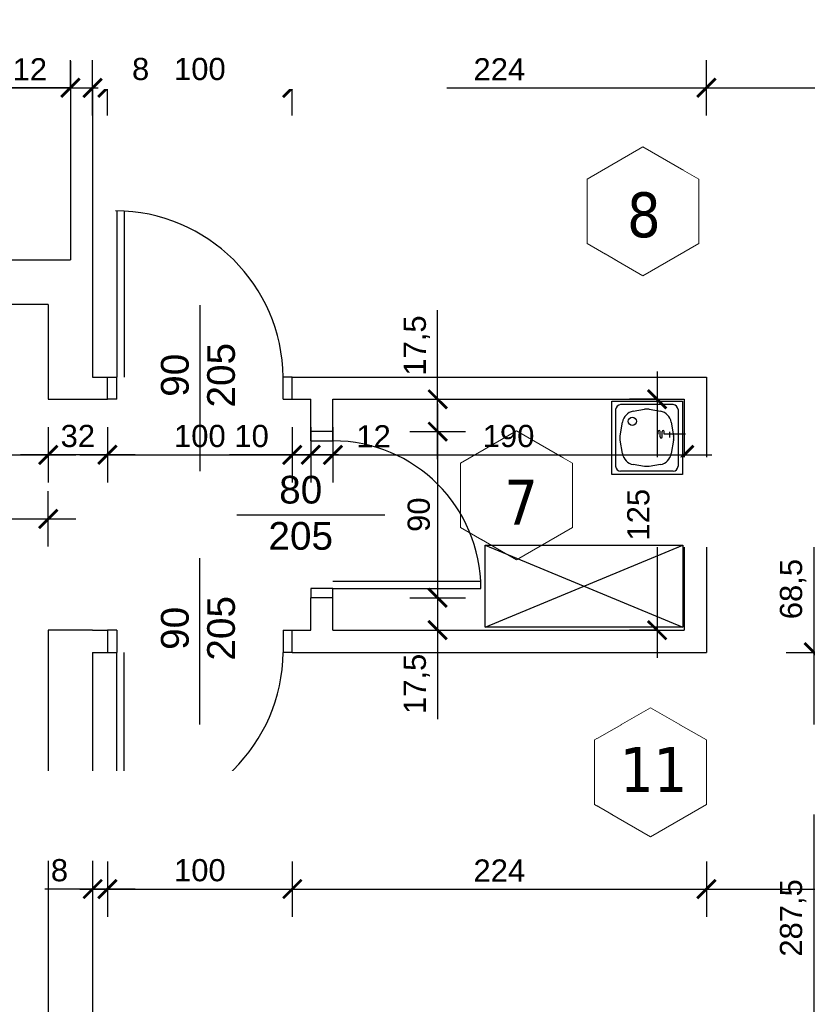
# Model space of a CAD drawing. Header units: millimetres. Extents: x 81517 to 87101, y -14750 to -11780.
# Tile 13 of 20: x 83295 to 83721, y -13255 to -12722. Entities that reach past the tile are written whole.
import ezdxf

# ---------------------------------------------------------------- set-up
doc = ezdxf.new("R2010")
doc.units = ezdxf.units.MM
doc.header["$LTSCALE"] = 100
doc.header["$MEASUREMENT"] = 0
doc.linetypes.add('DASHED', pattern=[0.75, 0.5, -0.25])
for name, color, linetype in [('! wyposażenie', 4, 'Continuous'), ('Okno', 4, 'Continuous'), ('otwór', 1, 'Continuous'), ('STAL', 6, 'Continuous'), ('Warstwa1', 1, 'Continuous'), ('WENTYLACJAPRZER', 1, 'DASHED'), ('WYMIARY', 1, 'Continuous')]:
    doc.layers.add(name, color=color, linetype=linetype)
doc.layers.add('!OPSY', color=142, linetype='Continuous', lineweight=18)
doc.styles.add('styl1', font='ARIAL.TTF', dxfattribs={"height": 12})
doc.styles.add('styl2', font='TIMES.TTF', dxfattribs={"height": 150})
doc.styles.add('styl4', font='TIMES.TTF', dxfattribs={"height": 100})
doc.dimstyles.new('2222', dxfattribs={"dimtxt": 12, "dimasz": 10, "dimexe": 15, "dimexo": 15, "dimgap": 4, "dimtad": 1, "dimtxsty": 'styl1', "dimblk": 'ARCHTICK', "dimcen": 2.5, "dimdle": 15, "dimclrd": 1, "dimclre": 1, "dimclrt": 4, "dimadec": 0, "dimazin": 0, "dimtfac": 1, "dimtmove": 0, "dimatfit": 3, "dimldrblk": 'ARCHTICK', "dimfxl": 15, "dimfxlon": 1, "dimlwd": 25, "dimlwe": 25, "dimarcsym": 0})

# ---------------------------------------------------------------- blocks, each defined once
blk = doc.blocks.new('_ArchTick')
at = {"layer": 'Warstwa1', "color": 0, "const_width": 0.15}
blk.add_lwpolyline([(-0.5, -0.5), (0.5, 0.5)], dxfattribs=at)
blk = doc.blocks.new('*D454')
at = {"layer": 'Defpoints', "color": 0, "linetype": 'ByBlock'}
for p in [(83666.57, -12995.75), (83666.57, -13064.25), (83724.66, -13064.25)]:
    blk.add_point(p, dxfattribs=at)
at = {"layer": 'WYMIARY', "color": 1, "linetype": 'ByBlock', "lineweight": 25}
for p, q in [((83724.66, -12980.75), (83724.66, -13079.25)), ((83709.66, -12995.75), (83739.66, -12995.75)), ((83709.66, -13064.25), (83739.66, -13064.25))]:
    blk.add_line(p, q, dxfattribs=at)
at = {"layer": 'WYMIARY', "color": 1, "linetype": 'ByBlock', "lineweight": 25, "xscale": 10, "yscale": 10, "zscale": 10}
for p, rotation in [((83724.66, -12995.75), 90), ((83724.66, -13064.25), 270)]:
    blk.add_blockref('_ArchTick', p, dxfattribs=dict(at, rotation=rotation))
at = {"layer": 'WYMIARY', "color": 4, "linetype": 'ByBlock', "insert": (83713.44, -13030), "char_height": 12, "attachment_point": 5, "rotation": 90, "style": 'styl1'}
blk.add_mtext('68,5', dxfattribs=at)
blk = doc.blocks.new('*D455')
at = {"layer": 'Defpoints', "color": 0, "linetype": 'ByBlock'}
for p in [(83666.57, -13064.25), (83666.57, -13351.75), (83724.66, -13351.75)]:
    blk.add_point(p, dxfattribs=at)
at = {"layer": 'WYMIARY', "color": 1, "linetype": 'ByBlock', "lineweight": 25}
for p, q in [((83724.66, -13049.25), (83724.66, -13366.75)), ((83709.66, -13064.25), (83739.66, -13064.25)), ((83709.66, -13351.75), (83739.66, -13351.75))]:
    blk.add_line(p, q, dxfattribs=at)
at = {"layer": 'WYMIARY', "color": 1, "linetype": 'ByBlock', "lineweight": 25, "xscale": 10, "yscale": 10, "zscale": 10}
for p, rotation in [((83724.66, -13064.25), 90), ((83724.66, -13351.75), 270)]:
    blk.add_blockref('_ArchTick', p, dxfattribs=dict(at, rotation=rotation))
at = {"layer": 'WYMIARY', "color": 4, "linetype": 'ByBlock', "insert": (83713.44, -13208), "char_height": 12, "attachment_point": 5, "rotation": 90, "style": 'styl1'}
blk.add_mtext('287,5', dxfattribs=at)
blk = doc.blocks.new('*D456')
at = {"layer": 'Defpoints', "color": 0, "linetype": 'ByBlock'}
for p in [(83334.57, -13064.25), (83342.57, -13064.25), (83334.57, -13192.37)]:
    blk.add_point(p, dxfattribs=at)
at = {"layer": 'WYMIARY', "color": 1, "linetype": 'ByBlock', "lineweight": 25}
for p, q in [((83334.57, -13177.37), (83334.57, -13207.37)), ((83342.57, -13177.37), (83342.57, -13207.37)), ((83334.57, -13192.37), (83308.67, -13192.37)), ((83357.57, -13192.37), (83334.57, -13192.37))]:
    blk.add_line(p, q, dxfattribs=at)
at = {"layer": 'WYMIARY', "color": 1, "linetype": 'ByBlock', "lineweight": 25, "xscale": 10, "yscale": 10, "zscale": 10, "rotation": 180}
blk.add_blockref('_ArchTick', (83334.57, -13192.37), dxfattribs=at)
at = {"layer": 'WYMIARY', "color": 1, "linetype": 'ByBlock', "lineweight": 25, "xscale": 10, "yscale": 10, "zscale": 10}
blk.add_blockref('_ArchTick', (83342.57, -13192.37), dxfattribs=at)
at = {"layer": 'WYMIARY', "color": 4, "linetype": 'ByBlock', "insert": (83316.62, -13182.24), "char_height": 12, "attachment_point": 5, "style": 'styl1'}
blk.add_mtext('8', dxfattribs=at)
blk = doc.blocks.new('*D457')
at = {"layer": 'Defpoints', "color": 0, "linetype": 'ByBlock'}
for p in [(83342.57, -13064.25), (83442.57, -13064.25), (83442.57, -13192.37)]:
    blk.add_point(p, dxfattribs=at)
at = {"layer": 'WYMIARY', "color": 1, "linetype": 'ByBlock', "lineweight": 25}
for p, q in [((83342.57, -13177.37), (83342.57, -13207.37)), ((83442.57, -13177.37), (83442.57, -13207.37)), ((83327.57, -13192.37), (83457.57, -13192.37))]:
    blk.add_line(p, q, dxfattribs=at)
at = {"layer": 'WYMIARY', "color": 1, "linetype": 'ByBlock', "lineweight": 25, "xscale": 10, "yscale": 10, "zscale": 10, "rotation": 180}
blk.add_blockref('_ArchTick', (83342.57, -13192.37), dxfattribs=at)
at = {"layer": 'WYMIARY', "color": 1, "linetype": 'ByBlock', "lineweight": 25, "xscale": 10, "yscale": 10, "zscale": 10}
blk.add_blockref('_ArchTick', (83442.57, -13192.37), dxfattribs=at)
at = {"layer": 'WYMIARY', "color": 4, "linetype": 'ByBlock', "insert": (83392.57, -13182.24), "char_height": 12, "attachment_point": 5, "style": 'styl1'}
blk.add_mtext('100', dxfattribs=at)
blk = doc.blocks.new('*D458')
at = {"layer": 'Defpoints', "color": 0, "linetype": 'ByBlock'}
for p in [(83442.57, -13064.25), (83666.57, -13064.25), (83666.57, -13192.37)]:
    blk.add_point(p, dxfattribs=at)
at = {"layer": 'WYMIARY', "color": 1, "linetype": 'ByBlock', "lineweight": 25}
for p, q in [((83442.57, -13177.37), (83442.57, -13207.37)), ((83666.57, -13177.37), (83666.57, -13207.37)), ((83427.57, -13192.37), (83681.57, -13192.37))]:
    blk.add_line(p, q, dxfattribs=at)
at = {"layer": 'WYMIARY', "color": 1, "linetype": 'ByBlock', "lineweight": 25, "xscale": 10, "yscale": 10, "zscale": 10, "rotation": 180}
blk.add_blockref('_ArchTick', (83442.57, -13192.37), dxfattribs=at)
at = {"layer": 'WYMIARY', "color": 1, "linetype": 'ByBlock', "lineweight": 25, "xscale": 10, "yscale": 10, "zscale": 10}
blk.add_blockref('_ArchTick', (83666.57, -13192.37), dxfattribs=at)
at = {"layer": 'WYMIARY', "color": 4, "linetype": 'ByBlock', "insert": (83554.57, -13182.34), "char_height": 12, "attachment_point": 5, "style": 'styl1'}
blk.add_mtext('224', dxfattribs=at)
blk = doc.blocks.new('*D459')
at = {"layer": 'Defpoints', "color": 0, "linetype": 'ByBlock'}
for p in [(83666.57, -12995.75), (83906.57, -12995.75), (83906.57, -13192.37)]:
    blk.add_point(p, dxfattribs=at)
at = {"layer": 'WYMIARY', "color": 1, "linetype": 'ByBlock', "lineweight": 25}
for p, q in [((83666.57, -13177.37), (83666.57, -13207.37)), ((83906.57, -13177.37), (83906.57, -13207.37)), ((83651.57, -13192.37), (83921.57, -13192.37))]:
    blk.add_line(p, q, dxfattribs=at)
at = {"layer": 'WYMIARY', "color": 1, "linetype": 'ByBlock', "lineweight": 25, "xscale": 10, "yscale": 10, "zscale": 10, "rotation": 180}
blk.add_blockref('_ArchTick', (83666.57, -13192.37), dxfattribs=at)
at = {"layer": 'WYMIARY', "color": 1, "linetype": 'ByBlock', "lineweight": 25, "xscale": 10, "yscale": 10, "zscale": 10}
blk.add_blockref('_ArchTick', (83906.57, -13192.37), dxfattribs=at)
at = {"layer": 'WYMIARY', "color": 4, "linetype": 'ByBlock', "insert": (83786.57, -13182.24), "char_height": 12, "attachment_point": 5, "style": 'styl1'}
blk.add_mtext('240', dxfattribs=at)
blk = doc.blocks.new('*D470')
at = {"layer": 'Defpoints', "color": 0, "linetype": 'ByBlock'}
for p in [(83275.34, -13052.25), (83310.57, -13052.25), (83310.57, -13363.75)]:
    blk.add_point(p, dxfattribs=at)
at = {"layer": 'WYMIARY', "color": 1, "linetype": 'ByBlock', "lineweight": 25}
for p, q in [((83275.34, -13378.75), (83275.34, -13037.25)), ((83290.34, -13052.25), (83260.34, -13052.25)), ((83290.34, -13363.75), (83260.34, -13363.75))]:
    blk.add_line(p, q, dxfattribs=at)
at = {"layer": 'WYMIARY', "color": 1, "linetype": 'ByBlock', "lineweight": 25, "xscale": 10, "yscale": 10, "zscale": 10}
for p, rotation in [((83275.34, -13052.25), 90), ((83275.34, -13363.75), 270)]:
    blk.add_blockref('_ArchTick', p, dxfattribs=dict(at, rotation=rotation))
at = {"layer": 'WYMIARY', "color": 4, "linetype": 'ByBlock', "insert": (83264.13, -13208), "char_height": 12, "attachment_point": 5, "rotation": 90, "style": 'styl1'}
blk.add_mtext('311,5', dxfattribs=at)
blk = doc.blocks.new('*D472')
at = {"layer": 'Defpoints', "color": 0, "linetype": 'ByBlock'}
for p in [(83275.34, -12927.25), (83310.57, -12927.25), (83310.57, -13052.25)]:
    blk.add_point(p, dxfattribs=at)
at = {"layer": 'WYMIARY', "color": 1, "linetype": 'ByBlock', "lineweight": 25}
for p, q in [((83275.34, -13067.25), (83275.34, -12912.25)), ((83290.34, -12927.25), (83260.34, -12927.25)), ((83290.34, -13052.25), (83260.34, -13052.25))]:
    blk.add_line(p, q, dxfattribs=at)
at = {"layer": 'WYMIARY', "color": 1, "linetype": 'ByBlock', "lineweight": 25, "xscale": 10, "yscale": 10, "zscale": 10}
for p, rotation in [((83275.34, -12927.25), 90), ((83275.34, -13052.25), 270)]:
    blk.add_blockref('_ArchTick', p, dxfattribs=dict(at, rotation=rotation))
at = {"layer": 'WYMIARY', "color": 4, "linetype": 'ByBlock', "insert": (83265.21, -12989.75), "char_height": 12, "attachment_point": 5, "rotation": 90, "style": 'styl1'}
blk.add_mtext('125', dxfattribs=at)
blk = doc.blocks.new('*D473')
at = {"layer": 'Defpoints', "color": 0, "linetype": 'ByBlock'}
for p in [(83275.34, -12875.9), (83310.57, -12875.9), (83310.57, -12927.25)]:
    blk.add_point(p, dxfattribs=at)
at = {"layer": 'WYMIARY', "color": 1, "linetype": 'ByBlock', "lineweight": 25}
for p, q in [((83275.34, -12942.25), (83275.34, -12860.9)), ((83290.34, -12875.9), (83260.34, -12875.9)), ((83290.34, -12927.25), (83260.34, -12927.25))]:
    blk.add_line(p, q, dxfattribs=at)
at = {"layer": 'WYMIARY', "color": 1, "linetype": 'ByBlock', "lineweight": 25, "xscale": 10, "yscale": 10, "zscale": 10}
for p, rotation in [((83275.34, -12875.9), 90), ((83275.34, -12927.25), 270)]:
    blk.add_blockref('_ArchTick', p, dxfattribs=dict(at, rotation=rotation))
at = {"layer": 'WYMIARY', "color": 4, "linetype": 'ByBlock', "insert": (83264.13, -12901.58), "char_height": 12, "attachment_point": 5, "rotation": 90, "style": 'styl1'}
blk.add_mtext('51,35', dxfattribs=at)
blk = doc.blocks.new('*D476')
at = {"layer": 'Defpoints', "color": 0, "linetype": 'ByBlock'}
for p in [(83239.57, -12926.22), (83310.57, -12926.22), (83310.57, -12957.34)]:
    blk.add_point(p, dxfattribs=at)
at = {"layer": 'WYMIARY', "color": 1, "linetype": 'ByBlock', "lineweight": 25}
for p, q in [((83239.57, -12942.34), (83239.57, -12972.34)), ((83310.57, -12942.34), (83310.57, -12972.34)), ((83224.57, -12957.34), (83325.57, -12957.34))]:
    blk.add_line(p, q, dxfattribs=at)
at = {"layer": 'WYMIARY', "color": 1, "linetype": 'ByBlock', "lineweight": 25, "xscale": 10, "yscale": 10, "zscale": 10, "rotation": 180}
blk.add_blockref('_ArchTick', (83239.57, -12957.34), dxfattribs=at)
at = {"layer": 'WYMIARY', "color": 1, "linetype": 'ByBlock', "lineweight": 25, "xscale": 10, "yscale": 10, "zscale": 10}
blk.add_blockref('_ArchTick', (83310.57, -12957.34), dxfattribs=at)
at = {"layer": 'WYMIARY', "color": 4, "linetype": 'ByBlock', "insert": (83275.07, -12947.31), "char_height": 12, "attachment_point": 5, "style": 'styl1'}
blk.add_mtext('71', dxfattribs=at)
blk = doc.blocks.new('*D477')
at = {"layer": 'Defpoints', "color": 0, "linetype": 'ByBlock'}
for p in [(83310.57, -12927.25), (83342.57, -12927.25), (83310.57, -12957.34)]:
    blk.add_point(p, dxfattribs=at)
at = {"layer": 'WYMIARY', "color": 1, "linetype": 'ByBlock', "lineweight": 25}
for p, q in [((83310.57, -12942.34), (83310.57, -12972.34)), ((83342.57, -12942.34), (83342.57, -12972.34)), ((83357.57, -12957.34), (83295.57, -12957.34))]:
    blk.add_line(p, q, dxfattribs=at)
at = {"layer": 'WYMIARY', "color": 1, "linetype": 'ByBlock', "lineweight": 25, "xscale": 10, "yscale": 10, "zscale": 10, "rotation": 180}
blk.add_blockref('_ArchTick', (83310.57, -12957.34), dxfattribs=at)
at = {"layer": 'WYMIARY', "color": 1, "linetype": 'ByBlock', "lineweight": 25, "xscale": 10, "yscale": 10, "zscale": 10}
blk.add_blockref('_ArchTick', (83342.57, -12957.34), dxfattribs=at)
at = {"layer": 'WYMIARY', "color": 4, "linetype": 'ByBlock', "insert": (83326.57, -12947.21), "char_height": 12, "attachment_point": 5, "style": 'styl1'}
blk.add_mtext('32', dxfattribs=at)
blk = doc.blocks.new('*D478')
at = {"layer": 'Defpoints', "color": 0, "linetype": 'ByBlock'}
for p in [(83342.57, -12927.25), (83442.57, -12927.25), (83442.57, -12957.34)]:
    blk.add_point(p, dxfattribs=at)
at = {"layer": 'WYMIARY', "color": 1, "linetype": 'ByBlock', "lineweight": 25}
for p, q in [((83342.57, -12942.34), (83342.57, -12972.34)), ((83442.57, -12942.34), (83442.57, -12972.34)), ((83327.57, -12957.34), (83457.57, -12957.34))]:
    blk.add_line(p, q, dxfattribs=at)
at = {"layer": 'WYMIARY', "color": 1, "linetype": 'ByBlock', "lineweight": 25, "xscale": 10, "yscale": 10, "zscale": 10, "rotation": 180}
blk.add_blockref('_ArchTick', (83342.57, -12957.34), dxfattribs=at)
at = {"layer": 'WYMIARY', "color": 1, "linetype": 'ByBlock', "lineweight": 25, "xscale": 10, "yscale": 10, "zscale": 10}
blk.add_blockref('_ArchTick', (83442.57, -12957.34), dxfattribs=at)
at = {"layer": 'WYMIARY', "color": 4, "linetype": 'ByBlock', "insert": (83392.57, -12947.21), "char_height": 12, "attachment_point": 5, "style": 'styl1'}
blk.add_mtext('100', dxfattribs=at)
blk = doc.blocks.new('*D479')
at = {"layer": 'Defpoints', "color": 0, "linetype": 'ByBlock'}
for p in [(83442.57, -12927.25), (83452.57, -12927.25), (83442.57, -12957.34)]:
    blk.add_point(p, dxfattribs=at)
at = {"layer": 'WYMIARY', "color": 1, "linetype": 'ByBlock', "lineweight": 25}
for p, q in [((83442.57, -12942.34), (83442.57, -12972.34)), ((83452.57, -12942.34), (83452.57, -12972.34)), ((83442.57, -12957.34), (83408.55, -12957.34)), ((83467.57, -12957.34), (83442.57, -12957.34))]:
    blk.add_line(p, q, dxfattribs=at)
at = {"layer": 'WYMIARY', "color": 1, "linetype": 'ByBlock', "lineweight": 25, "xscale": 10, "yscale": 10, "zscale": 10, "rotation": 180}
blk.add_blockref('_ArchTick', (83442.57, -12957.34), dxfattribs=at)
at = {"layer": 'WYMIARY', "color": 1, "linetype": 'ByBlock', "lineweight": 25, "xscale": 10, "yscale": 10, "zscale": 10}
blk.add_blockref('_ArchTick', (83452.57, -12957.34), dxfattribs=at)
at = {"layer": 'WYMIARY', "color": 4, "linetype": 'ByBlock', "insert": (83420.56, -12947.21), "char_height": 12, "attachment_point": 5, "style": 'styl1'}
blk.add_mtext('10', dxfattribs=at)
blk = doc.blocks.new('*D480')
at = {"layer": 'Defpoints', "color": 0, "linetype": 'ByBlock'}
for p in [(83452.57, -12944.75), (83464.57, -12944.75), (83464.57, -12957.34)]:
    blk.add_point(p, dxfattribs=at)
at = {"layer": 'WYMIARY', "color": 1, "linetype": 'ByBlock', "lineweight": 25}
for p, q in [((83437.57, -12957.34), (83464.57, -12957.34)), ((83452.57, -12957.34), (83452.57, -12972.34)), ((83464.57, -12957.34), (83464.57, -12972.34)), ((83464.57, -12957.34), (83498.51, -12957.34))]:
    blk.add_line(p, q, dxfattribs=at)
at = {"layer": 'WYMIARY', "color": 1, "linetype": 'ByBlock', "lineweight": 25, "xscale": 10, "yscale": 10, "zscale": 10, "rotation": 180}
blk.add_blockref('_ArchTick', (83452.57, -12957.34), dxfattribs=at)
at = {"layer": 'WYMIARY', "color": 1, "linetype": 'ByBlock', "lineweight": 25, "xscale": 10, "yscale": 10, "zscale": 10}
blk.add_blockref('_ArchTick', (83464.57, -12957.34), dxfattribs=at)
at = {"layer": 'WYMIARY', "color": 4, "linetype": 'ByBlock', "insert": (83486.54, -12947.31), "char_height": 12, "attachment_point": 5, "style": 'styl1'}
blk.add_mtext('12', dxfattribs=at)
blk = doc.blocks.new('*D481')
at = {"layer": 'Defpoints', "color": 0, "linetype": 'ByBlock'}
for p in [(83464.57, -12927.25), (83654.57, -12927.25), (83654.57, -12957.34)]:
    blk.add_point(p, dxfattribs=at)
at = {"layer": 'WYMIARY', "color": 1, "linetype": 'ByBlock', "lineweight": 25}
for p, q in [((83464.57, -12942.34), (83464.57, -12972.34)), ((83654.57, -12942.34), (83654.57, -12972.34)), ((83449.57, -12957.34), (83669.57, -12957.34))]:
    blk.add_line(p, q, dxfattribs=at)
at = {"layer": 'WYMIARY', "color": 1, "linetype": 'ByBlock', "lineweight": 25, "xscale": 10, "yscale": 10, "zscale": 10, "rotation": 180}
blk.add_blockref('_ArchTick', (83464.57, -12957.34), dxfattribs=at)
at = {"layer": 'WYMIARY', "color": 1, "linetype": 'ByBlock', "lineweight": 25, "xscale": 10, "yscale": 10, "zscale": 10}
blk.add_blockref('_ArchTick', (83654.57, -12957.34), dxfattribs=at)
at = {"layer": 'WYMIARY', "color": 4, "linetype": 'ByBlock', "insert": (83559.57, -12947.21), "char_height": 12, "attachment_point": 5, "style": 'styl1'}
blk.add_mtext('190', dxfattribs=at)
blk = doc.blocks.new('*D482')
at = {"layer": 'Defpoints', "color": 0, "linetype": 'ByBlock'}
for p in [(83654.57, -12927.25), (83639.93, -13052.25), (83654.57, -13052.25)]:
    blk.add_point(p, dxfattribs=at)
at = {"layer": 'WYMIARY', "color": 1, "linetype": 'ByBlock', "lineweight": 25}
for p, q in [((83639.93, -12912.25), (83639.93, -13067.25)), ((83639.93, -12927.25), (83624.93, -12927.25)), ((83639.93, -13052.25), (83624.93, -13052.25))]:
    blk.add_line(p, q, dxfattribs=at)
at = {"layer": 'WYMIARY', "color": 1, "linetype": 'ByBlock', "lineweight": 25, "xscale": 10, "yscale": 10, "zscale": 10}
for p, rotation in [((83639.93, -12927.25), 90), ((83639.93, -13052.25), 270)]:
    blk.add_blockref('_ArchTick', p, dxfattribs=dict(at, rotation=rotation))
at = {"layer": 'WYMIARY', "color": 4, "linetype": 'ByBlock', "insert": (83629.8, -12989.75), "char_height": 12, "attachment_point": 5, "rotation": 90, "style": 'styl1'}
blk.add_mtext('125', dxfattribs=at)
blk = doc.blocks.new('*D483')
at = {"layer": 'Defpoints', "color": 0, "linetype": 'ByBlock'}
for p in [(83464.57, -12927.25), (83521.18, -12927.25), (83464.57, -12944.75)]:
    blk.add_point(p, dxfattribs=at)
at = {"layer": 'WYMIARY', "color": 1, "linetype": 'ByBlock', "lineweight": 25}
for p, q in [((83521.18, -12927.25), (83521.18, -12879.12)), ((83506.18, -12927.25), (83536.18, -12927.25)), ((83521.18, -12959.75), (83521.18, -12927.25)), ((83506.18, -12944.75), (83536.18, -12944.75))]:
    blk.add_line(p, q, dxfattribs=at)
at = {"layer": 'WYMIARY', "color": 1, "linetype": 'ByBlock', "lineweight": 25, "xscale": 10, "yscale": 10, "zscale": 10}
for p, rotation in [((83521.18, -12927.25), 90), ((83521.18, -12944.75), 270)]:
    blk.add_blockref('_ArchTick', p, dxfattribs=dict(at, rotation=rotation))
at = {"layer": 'WYMIARY', "color": 4, "linetype": 'ByBlock', "insert": (83509.96, -12898.18), "char_height": 12, "attachment_point": 5, "rotation": 90, "style": 'styl1'}
blk.add_mtext('17,5', dxfattribs=at)
blk = doc.blocks.new('*D484')
at = {"layer": 'Defpoints', "color": 0, "linetype": 'ByBlock'}
for p in [(83464.57, -12944.75), (83464.57, -13034.75), (83521.18, -13034.75)]:
    blk.add_point(p, dxfattribs=at)
at = {"layer": 'WYMIARY', "color": 1, "linetype": 'ByBlock', "lineweight": 25}
for p, q in [((83521.18, -12929.75), (83521.18, -13049.75)), ((83506.18, -12944.75), (83536.18, -12944.75)), ((83506.18, -13034.75), (83536.18, -13034.75))]:
    blk.add_line(p, q, dxfattribs=at)
at = {"layer": 'WYMIARY', "color": 1, "linetype": 'ByBlock', "lineweight": 25, "xscale": 10, "yscale": 10, "zscale": 10}
for p, rotation in [((83521.18, -12944.75), 90), ((83521.18, -13034.75), 270)]:
    blk.add_blockref('_ArchTick', p, dxfattribs=dict(at, rotation=rotation))
at = {"layer": 'WYMIARY', "color": 4, "linetype": 'ByBlock', "insert": (83511.05, -12989.75), "char_height": 12, "attachment_point": 5, "rotation": 90, "style": 'styl1'}
blk.add_mtext('90', dxfattribs=at)
blk = doc.blocks.new('*D485')
at = {"layer": 'Defpoints', "color": 0, "linetype": 'ByBlock'}
for p in [(83464.57, -13034.75), (83464.57, -13052.25), (83521.18, -13052.25)]:
    blk.add_point(p, dxfattribs=at)
at = {"layer": 'WYMIARY', "color": 1, "linetype": 'ByBlock', "lineweight": 25}
for p, q in [((83521.18, -13019.75), (83521.18, -13052.25)), ((83506.18, -13034.75), (83536.18, -13034.75)), ((83506.18, -13052.25), (83536.18, -13052.25)), ((83521.18, -13052.25), (83521.18, -13100.38))]:
    blk.add_line(p, q, dxfattribs=at)
at = {"layer": 'WYMIARY', "color": 1, "linetype": 'ByBlock', "lineweight": 25, "xscale": 10, "yscale": 10, "zscale": 10}
for p, rotation in [((83521.18, -13034.75), 90), ((83521.18, -13052.25), 270)]:
    blk.add_blockref('_ArchTick', p, dxfattribs=dict(at, rotation=rotation))
at = {"layer": 'WYMIARY', "color": 4, "linetype": 'ByBlock', "insert": (83509.96, -13081.32), "char_height": 12, "attachment_point": 5, "rotation": 90, "style": 'styl1'}
blk.add_mtext('17,5', dxfattribs=at)
blk = doc.blocks.new('*D508')
at = {"layer": 'Defpoints', "color": 0, "linetype": 'ByBlock'}
for p in [(83334.57, -12758.69), (83334.57, -12886.8), (83342.57, -12886.8)]:
    blk.add_point(p, dxfattribs=at)
at = {"layer": 'WYMIARY', "color": 1, "linetype": 'ByBlock', "lineweight": 25}
for p, q in [((83334.57, -12773.69), (83334.57, -12743.69)), ((83342.57, -12773.69), (83342.57, -12743.69)), ((83357.57, -12758.69), (83334.57, -12758.69)), ((83342.57, -12758.69), (83368.48, -12758.69))]:
    blk.add_line(p, q, dxfattribs=at)
at = {"layer": 'WYMIARY', "color": 1, "linetype": 'ByBlock', "lineweight": 25, "xscale": 10, "yscale": 10, "zscale": 10, "rotation": 180}
blk.add_blockref('_ArchTick', (83334.57, -12758.69), dxfattribs=at)
at = {"layer": 'WYMIARY', "color": 1, "linetype": 'ByBlock', "lineweight": 25, "xscale": 10, "yscale": 10, "zscale": 10}
blk.add_blockref('_ArchTick', (83342.57, -12758.69), dxfattribs=at)
at = {"layer": 'WYMIARY', "color": 4, "linetype": 'ByBlock', "insert": (83360.53, -12748.56), "char_height": 12, "attachment_point": 5, "style": 'styl1'}
blk.add_mtext('8', dxfattribs=at)
blk = doc.blocks.new('*D509')
at = {"layer": 'Defpoints', "color": 0, "linetype": 'ByBlock'}
for p in [(83442.57, -12758.69), (83342.57, -12886.8), (83442.57, -12886.8)]:
    blk.add_point(p, dxfattribs=at)
at = {"layer": 'WYMIARY', "color": 1, "linetype": 'ByBlock', "lineweight": 25}
for p, q in [((83342.57, -12773.69), (83342.57, -12743.69)), ((83442.57, -12773.69), (83442.57, -12743.69)), ((83327.57, -12758.69), (83457.57, -12758.69))]:
    blk.add_line(p, q, dxfattribs=at)
at = {"layer": 'WYMIARY', "color": 1, "linetype": 'ByBlock', "lineweight": 25, "xscale": 10, "yscale": 10, "zscale": 10, "rotation": 180}
blk.add_blockref('_ArchTick', (83342.57, -12758.69), dxfattribs=at)
at = {"layer": 'WYMIARY', "color": 1, "linetype": 'ByBlock', "lineweight": 25, "xscale": 10, "yscale": 10, "zscale": 10}
blk.add_blockref('_ArchTick', (83442.57, -12758.69), dxfattribs=at)
at = {"layer": 'WYMIARY', "color": 4, "linetype": 'ByBlock', "insert": (83392.57, -12748.56), "char_height": 12, "attachment_point": 5, "style": 'styl1'}
blk.add_mtext('100', dxfattribs=at)
blk = doc.blocks.new('*D510')
at = {"layer": 'Defpoints', "color": 0, "linetype": 'ByBlock'}
for p in [(83666.57, -12758.69), (83442.57, -12886.8), (83666.57, -12886.8)]:
    blk.add_point(p, dxfattribs=at)
at = {"layer": 'WYMIARY', "color": 1, "linetype": 'ByBlock', "lineweight": 25}
for p, q in [((83442.57, -12773.69), (83442.57, -12743.69)), ((83666.57, -12773.69), (83666.57, -12743.69)), ((83427.57, -12758.69), (83681.57, -12758.69))]:
    blk.add_line(p, q, dxfattribs=at)
at = {"layer": 'WYMIARY', "color": 1, "linetype": 'ByBlock', "lineweight": 25, "xscale": 10, "yscale": 10, "zscale": 10, "rotation": 180}
blk.add_blockref('_ArchTick', (83442.57, -12758.69), dxfattribs=at)
at = {"layer": 'WYMIARY', "color": 1, "linetype": 'ByBlock', "lineweight": 25, "xscale": 10, "yscale": 10, "zscale": 10}
blk.add_blockref('_ArchTick', (83666.57, -12758.69), dxfattribs=at)
at = {"layer": 'WYMIARY', "color": 4, "linetype": 'ByBlock', "insert": (83554.57, -12748.66), "char_height": 12, "attachment_point": 5, "style": 'styl1'}
blk.add_mtext('224', dxfattribs=at)
blk = doc.blocks.new('*D511')
at = {"layer": 'Defpoints', "color": 0, "linetype": 'ByBlock'}
for p in [(83906.57, -12758.69), (83666.57, -12955.3), (83906.57, -12955.3)]:
    blk.add_point(p, dxfattribs=at)
at = {"layer": 'WYMIARY', "color": 1, "linetype": 'ByBlock', "lineweight": 25}
for p, q in [((83666.57, -12773.69), (83666.57, -12743.69)), ((83906.57, -12773.69), (83906.57, -12743.69)), ((83651.57, -12758.69), (83921.57, -12758.69))]:
    blk.add_line(p, q, dxfattribs=at)
at = {"layer": 'WYMIARY', "color": 1, "linetype": 'ByBlock', "lineweight": 25, "xscale": 10, "yscale": 10, "zscale": 10, "rotation": 180}
blk.add_blockref('_ArchTick', (83666.57, -12758.69), dxfattribs=at)
at = {"layer": 'WYMIARY', "color": 1, "linetype": 'ByBlock', "lineweight": 25, "xscale": 10, "yscale": 10, "zscale": 10}
blk.add_blockref('_ArchTick', (83906.57, -12758.69), dxfattribs=at)
at = {"layer": 'WYMIARY', "color": 4, "linetype": 'ByBlock', "insert": (83786.57, -12748.56), "char_height": 12, "attachment_point": 5, "style": 'styl1'}
blk.add_mtext('240', dxfattribs=at)
blk = doc.blocks.new('*D526')
at = {"layer": 'Defpoints', "color": 0, "linetype": 'ByBlock'}
for p in [(83310.57, -12875.9), (83247.77, -13363.75), (83310.57, -13363.75)]:
    blk.add_point(p, dxfattribs=at)
at = {"layer": 'WYMIARY', "color": 1, "linetype": 'ByBlock', "lineweight": 25}
for p, q in [((83247.77, -12860.9), (83247.77, -13378.75)), ((83262.77, -12875.9), (83232.77, -12875.9)), ((83262.77, -13363.75), (83232.77, -13363.75))]:
    blk.add_line(p, q, dxfattribs=at)
at = {"layer": 'WYMIARY', "color": 1, "linetype": 'ByBlock', "lineweight": 25, "xscale": 10, "yscale": 10, "zscale": 10}
for p, rotation in [((83247.77, -12875.9), 90), ((83247.77, -13363.75), 270)]:
    blk.add_blockref('_ArchTick', p, dxfattribs=dict(at, rotation=rotation))
at = {"layer": 'WYMIARY', "color": 4, "linetype": 'ByBlock', "insert": (83236.56, -13119.83), "char_height": 12, "attachment_point": 5, "rotation": 90, "style": 'styl1'}
blk.add_mtext('487,85', dxfattribs=at)
blk = doc.blocks.new('*D527')
at = {"layer": 'Defpoints', "color": 0, "linetype": 'ByBlock'}
for p in [(83310.57, -12991.99), (83124.57, -13177.5), (83310.57, -13177.5)]:
    blk.add_point(p, dxfattribs=at)
at = {"layer": 'WYMIARY', "color": 1, "linetype": 'ByBlock', "lineweight": 25}
for p, q in [((83124.57, -13006.99), (83124.57, -12976.99)), ((83310.57, -13006.99), (83310.57, -12976.99)), ((83109.57, -12991.99), (83325.57, -12991.99))]:
    blk.add_line(p, q, dxfattribs=at)
at = {"layer": 'WYMIARY', "color": 1, "linetype": 'ByBlock', "lineweight": 25, "xscale": 10, "yscale": 10, "zscale": 10, "rotation": 180}
blk.add_blockref('_ArchTick', (83124.57, -12991.99), dxfattribs=at)
at = {"layer": 'WYMIARY', "color": 1, "linetype": 'ByBlock', "lineweight": 25, "xscale": 10, "yscale": 10, "zscale": 10}
blk.add_blockref('_ArchTick', (83310.57, -12991.99), dxfattribs=at)
at = {"layer": 'WYMIARY', "color": 4, "linetype": 'ByBlock', "insert": (83217.57, -12981.86), "char_height": 12, "attachment_point": 5, "style": 'styl1'}
blk.add_mtext('186', dxfattribs=at)
blk = doc.blocks.new('*D530')
at = {"layer": 'Defpoints', "color": 0, "linetype": 'ByBlock'}
for p in [(83124.57, -12729.3), (83322.57, -12729.3), (83322.57, -12758.69)]:
    blk.add_point(p, dxfattribs=at)
at = {"layer": 'STAL', "color": 1, "linetype": 'ByBlock', "lineweight": 25}
for p, q in [((83124.57, -12744.3), (83124.57, -12773.69)), ((83322.57, -12744.3), (83322.57, -12773.69)), ((83109.57, -12758.69), (83337.57, -12758.69))]:
    blk.add_line(p, q, dxfattribs=at)
at = {"layer": 'STAL', "color": 1, "linetype": 'ByBlock', "lineweight": 25, "xscale": 10, "yscale": 10, "zscale": 10, "rotation": 180}
blk.add_blockref('_ArchTick', (83124.57, -12758.69), dxfattribs=at)
at = {"layer": 'STAL', "color": 1, "linetype": 'ByBlock', "lineweight": 25, "xscale": 10, "yscale": 10, "zscale": 10}
blk.add_blockref('_ArchTick', (83322.57, -12758.69), dxfattribs=at)
at = {"layer": 'STAL', "color": 4, "linetype": 'ByBlock', "insert": (83223.57, -12748.56), "char_height": 12, "attachment_point": 5, "style": 'styl1'}
blk.add_mtext('198', dxfattribs=at)
blk = doc.blocks.new('*D531')
at = {"layer": 'Defpoints', "color": 0, "linetype": 'ByBlock'}
for p in [(83334.57, -12758.69), (83322.57, -12773.69), (83334.57, -12773.69)]:
    blk.add_point(p, dxfattribs=at)
at = {"layer": 'STAL', "color": 1, "linetype": 'ByBlock', "lineweight": 25}
for p, q in [((83322.57, -12758.69), (83322.57, -12743.69)), ((83334.57, -12758.69), (83334.57, -12743.69)), ((83322.57, -12758.69), (83288.64, -12758.69)), ((83307.57, -12758.69), (83334.57, -12758.69))]:
    blk.add_line(p, q, dxfattribs=at)
at = {"layer": 'STAL', "color": 1, "linetype": 'ByBlock', "lineweight": 25, "xscale": 10, "yscale": 10, "zscale": 10, "rotation": 180}
blk.add_blockref('_ArchTick', (83322.57, -12758.69), dxfattribs=at)
at = {"layer": 'STAL', "color": 1, "linetype": 'ByBlock', "lineweight": 25, "xscale": 10, "yscale": 10, "zscale": 10}
blk.add_blockref('_ArchTick', (83334.57, -12758.69), dxfattribs=at)
at = {"layer": 'STAL', "color": 4, "linetype": 'ByBlock', "insert": (83300.6, -12748.66), "char_height": 12, "attachment_point": 5, "style": 'styl1'}
blk.add_mtext('12', dxfattribs=at)

msp = doc.modelspace()

# ---------------------------------------------------------------- linework, layer by layer
at = {"layer": '! wyposażenie'}
for p, q in [((83648.539, -12930.182), (83620.189, -12930.182)), ((83626.971, -12933.776), (83633.076, -12932.666)), ((83635.652, -12932.666), (83633.076, -12932.666)), ((83635.652, -12932.666), (83641.758, -12933.776)), ((83619.937, -12946.998), (83621.157, -12939.677)), ((83647.572, -12939.677), (83648.792, -12946.998)), ((83640.498, -12946.21), (83640.498, -12944.748)), ((83641.578, -12946.21), (83641.578, -12944.748)), ((83642.658, -12946.21), (83642.658, -12944.748)), ((83643.738, -12946.21), (83643.738, -12944.748)), ((83646.747, -12947.932), (83646.747, -12944.919)), ((83619.937, -12949.366), (83619.937, -12946.998)), ((83641.578, -12947.673), (83641.578, -12946.21)), ((83642.658, -12947.673), (83642.658, -12946.21)), ((83655.343, -12946.21), (83643.738, -12946.21))]:
    msp.add_line(p, q, dxfattribs=at)
msp.add_circle((83626.489, -12939.182), 2.25, dxfattribs=at)
for centre, radius, start, end in [((83620.189, -12932.882), 2.7, 90, 180), ((83628.259, -12940.86), 7.2, 100.30485, 170.53768), ((83640.47, -12940.86), 7.2, 9.46232, 79.69515), ((83648.539, -12932.882), 2.7, 0, 90), ((83641.038, -12944.748), 0.54, 0, 180), ((83643.198, -12944.748), 0.54, 0, 180), ((83642.118, -12947.673), 0.54, 180, 0), ((83641.69, -12948.182), 7.2, 350.53768, 9.46232)]:
    msp.add_arc(centre, radius, start, end, dxfattribs=at)
at = {"layer": 'otwór', "color": 1}
for p, q in [((83347.573, -12825.25), (83347.573, -12915.25)), ((83351.573, -12825.25), (83351.573, -12915.25)), ((83392.573, -12876.25), (83392.573, -12966.25)), ((83442.573, -12927.25), (83442.573, -12915.25)), ((83392.573, -13103.25), (83392.573, -13013.25)), ((83322.573, -13052.25), (83310.573, -13052.25)), ((83442.573, -13064.25), (83442.573, -13052.25)), ((83347.573, -13154.25), (83347.573, -13064.25)), ((83351.573, -13154.25), (83351.573, -13064.25))]:
    msp.add_line(p, q, dxfattribs=at)
msp.add_lwpolyline([(83452.573, -12949.75), (83464.573, -12949.75), (83464.573, -12944.75)], dxfattribs=at)
for centre, start, end in [((83346.638, -12916.189), 0.59115, 89.75514), ((83346.638, -13063.312), 270.24486, 359.40885)]:
    msp.add_arc(centre, 90.939, start, end, dxfattribs=at)
at = {"layer": 'Warstwa1', "color": 2}
for p, q in [((83322.573, -12627.75), (83322.573, -12851.751)), ((83334.573, -12627.75), (83334.573, -12915.25)), ((83239.573, -12851.751), (83322.573, -12851.751)), ((83310.573, -12875.902), (83239.573, -12875.902)), ((83310.573, -12875.902), (83310.573, -12927.25)), ((83334.573, -12915.25), (83342.573, -12915.25)), ((83342.573, -12927.25), (83342.573, -12915.25)), ((83442.573, -12915.25), (83666.573, -12915.25)), ((83666.573, -12915.25), (83666.573, -12983.75)), ((83310.573, -12927.25), (83334.573, -12927.25)), ((83334.573, -12927.25), (83342.573, -12927.25)), ((83334.573, -12927.25), (83342.573, -12927.25)), ((83442.573, -12927.25), (83452.573, -12927.25)), ((83452.573, -12944.75), (83452.573, -12927.25)), ((83464.573, -12927.25), (83654.573, -12927.25)), ((83464.573, -12944.75), (83464.573, -12927.25)), ((83654.573, -12927.25), (83654.573, -13033.75)), ((83464.573, -12944.75), (83452.573, -12944.75)), ((83906.573, -12983.75), (83666.573, -12983.75)), ((83666.573, -12995.75), (83666.573, -13033.75)), ((83906.573, -12995.75), (83666.573, -12995.75)), ((83654.573, -13017.75), (83654.573, -13052.25)), ((83666.573, -13017.75), (83666.573, -13064.25)), ((83452.573, -13052.25), (83452.573, -13034.75)), ((83464.573, -13034.75), (83452.573, -13034.75)), ((83464.573, -13052.25), (83464.573, -13034.75)), ((83310.573, -13052.25), (83310.573, -13231.75)), ((83334.573, -13052.25), (83310.573, -13052.25)), ((83334.573, -13052.25), (83342.573, -13052.25)), ((83342.573, -13052.25), (83342.573, -13064.25)), ((83442.573, -13052.25), (83452.573, -13052.25)), ((83464.573, -13052.25), (83654.573, -13052.25)), ((83334.573, -13064.25), (83334.573, -13231.75)), ((83334.573, -13064.25), (83342.573, -13064.25)), ((83442.573, -13064.25), (83666.573, -13064.25)), ((83310.573, -13231.75), (83310.573, -13363.75)), ((83334.573, -13231.75), (83334.573, -13351.75))]:
    msp.add_line(p, q, dxfattribs=at)
at = {"layer": 'WENTYLACJAPRZER', "linetype": 'ByBlock'}
for p, q in [((83342.573, -12915.25), (83347.573, -12915.25)), ((83347.573, -12927.25), (83347.573, -12915.25)), ((83442.573, -12915.25), (83437.573, -12915.25)), ((83437.573, -12927.25), (83437.573, -12915.25)), ((83347.573, -12927.25), (83342.573, -12927.25)), ((83437.573, -12927.25), (83442.573, -12927.25)), ((83452.573, -12949.75), (83452.573, -12944.75)), ((83412.573, -12989.75), (83492.573, -12989.75)), ((83464.573, -13025.75), (83544.573, -13025.75)), ((83464.573, -13029.75), (83544.573, -13029.75)), ((83347.573, -13052.25), (83342.573, -13052.25)), ((83347.573, -13052.25), (83347.573, -13064.25)), ((83437.573, -13052.25), (83442.573, -13052.25)), ((83437.573, -13052.25), (83437.573, -13064.25)), ((83342.573, -13064.25), (83347.573, -13064.25)), ((83442.573, -13064.25), (83437.573, -13064.25))]:
    msp.add_line(p, q, dxfattribs=at)
msp.add_lwpolyline([(83464.573, -13034.75), (83464.573, -13029.75), (83452.573, -13029.75), (83452.573, -13034.75)], dxfattribs=at)
msp.add_arc((83464.573, -13029.75), 80, 0, 90, dxfattribs=at)

# ---------------------------------------------------------------- texts
at = {"layer": 'Okno', "char_height": 15, "width": 68.4853, "attachment_point": 1, "rotation": 90, "style": 'styl2'}
for insert in [(83371.521, -12931.737), (83371.521, -13068.737)]:
    msp.add_mtext('{\\fArial|b0|i0|c238|p34; 90\\P205}', dxfattribs=dict(at, insert=insert))
at = {"layer": 'Okno', "insert": (83429.645, -12968.699), "char_height": 15, "width": 68.4853, "attachment_point": 1, "style": 'styl2'}
msp.add_mtext('{\\fArial|b0|i0|c238|p34; 80\\P205}', dxfattribs=at)

# ---------------------------------------------------------------- dimensions: what is measured, and where the dimension line sits
at = {"layer": 'WYMIARY', "linetype": 'ByBlock'}
for base, p1, p2, picture, middle in [((83442.573, -12758.686), (83342.573, -12886.801), (83442.573, -12886.801), '*D509', (83392.573, -12748.559)), ((83666.573, -12758.686), (83442.573, -12886.801), (83666.573, -12886.801), '*D510', (83554.573, -12748.661)), ((83906.573, -12758.686), (83666.573, -12955.301), (83906.573, -12955.301), '*D511', (83786.573, -12748.559)), ((83310.573, -12957.339), (83239.573, -12926.223), (83310.573, -12926.223), '*D476', (83275.073, -12947.315)), ((83310.573, -12957.339), (83342.573, -12927.25), (83310.573, -12927.25), '*D477', (83326.573, -12947.208)), ((83442.573, -12957.339), (83342.573, -12927.25), (83442.573, -12927.25), '*D478', (83392.573, -12947.212)), ((83442.573, -12957.339), (83452.573, -12927.25), (83442.573, -12927.25), '*D479', (83420.563, -12947.212)), ((83654.573, -12957.339), (83464.573, -12927.25), (83654.573, -12927.25), '*D481', (83559.573, -12947.212)), ((83464.573, -12957.339), (83452.573, -12944.75), (83464.573, -12944.75), '*D480', (83486.541, -12947.315)), ((83906.573, -13192.366), (83666.573, -12995.75), (83906.573, -12995.75), '*D459', (83786.573, -13182.239)), ((83334.573, -13192.366), (83342.573, -13064.25), (83334.573, -13064.25), '*D456', (83316.619, -13182.239)), ((83442.573, -13192.366), (83342.573, -13064.25), (83442.573, -13064.25), '*D457', (83392.573, -13182.239)), ((83666.573, -13192.366), (83442.573, -13064.25), (83666.573, -13064.25), '*D458', (83554.573, -13182.342))]:
    dim = msp.add_linear_dim(base=base, p1=p1, p2=p2, dimstyle='2222', dxfattribs=at)
    dim.commit()
    dim.dimension.update_dxf_attribs({"geometry": picture, "text_midpoint": middle})
dim = msp.add_linear_dim(base=(83334.573, -12758.686), p1=(83342.573, -12886.801), p2=(83334.573, -12886.801), dimstyle='2222', dxfattribs=at)
dim.commit()
dim.dimension.update_dxf_attribs({"geometry": '*D508', "text_midpoint": (83360.526, -12758.686), "dimtype": 160})
for base, p1, p2, picture, middle in [((83275.338, -12875.902), (83310.573, -12927.25), (83310.573, -12875.902), '*D473', (83264.126, -12901.576)), ((83521.175, -12927.25), (83464.573, -12944.75), (83464.573, -12927.25), '*D483', (83509.964, -12898.185)), ((83275.338, -12927.25), (83310.573, -13052.25), (83310.573, -12927.25), '*D472', (83265.211, -12989.75)), ((83639.93, -13052.25), (83654.573, -12927.25), (83654.573, -13052.25), '*D482', (83629.803, -12989.75)), ((83521.175, -13034.75), (83464.573, -12944.75), (83464.573, -13034.75), '*D484', (83511.048, -12989.75)), ((83724.656, -13064.25), (83666.573, -12995.75), (83666.573, -13064.25), '*D454', (83713.444, -13030)), ((83521.175, -13052.25), (83464.573, -13034.75), (83464.573, -13052.25), '*D485', (83509.964, -13081.316)), ((83275.338, -13052.25), (83310.573, -13363.75), (83310.573, -13052.25), '*D470', (83264.126, -13208)), ((83724.656, -13351.75), (83666.573, -13064.25), (83666.573, -13351.75), '*D455', (83713.444, -13208))]:
    dim = msp.add_linear_dim(base=base, p1=p1, p2=p2, angle=90, dimstyle='2222', dxfattribs=at)
    dim.commit()
    dim.dimension.update_dxf_attribs({"geometry": picture, "text_midpoint": middle})

# ---------------------------------------------------------------- next in the draw order: texts
at = {"layer": '!OPSY', "char_height": 24.29706, "width": 315.77635, "attachment_point": 1, "style": 'styl4', "bg_fill": 2}
for s, insert in [('{\\fTahoma|b0|i0|c238|p34;6}', (83198.103, -12722.931)), ('{\\fTahoma|b0|i0|c238|p34;8}', (83623.632, -12815.262)), ('{\\fTahoma|b0|i0|c238|p34;7}', (83557.225, -12970.758)), ('{\\fTahoma|b0|i0|c238|p34;11}', (83619.809, -13115.566)), ('{\\fTahoma|b0|i0|c238|p34;1}', (83179.418, -13140.589))]:
    msp.add_mtext(s, dxfattribs=dict(at, insert=insert))

# ---------------------------------------------------------------- next in the draw order: linework, layer by layer
at = {"layer": '! wyposażenie'}
for p, q in [((83617.489, -12932.882), (83617.489, -12963.482)), ((83651.239, -12932.882), (83651.239, -12963.482)), ((83621.157, -12956.688), (83619.937, -12949.366)), ((83648.792, -12949.366), (83647.572, -12956.688)), ((83648.539, -12966.182), (83620.189, -12966.182)), ((83633.076, -12963.698), (83626.971, -12962.588)), ((83635.652, -12963.698), (83633.076, -12963.698)), ((83641.758, -12962.588), (83635.652, -12963.698))]:
    msp.add_line(p, q, dxfattribs=at)
at = {"layer": '! wyposażenie', "color": 1}
for p, q in [((83546.876, -13050.615), (83653.739, -13006.165)), ((83546.876, -13006.165), (83653.739, -13050.615))]:
    msp.add_line(p, q, dxfattribs=at)
at = {"layer": '! wyposażenie'}
msp.add_lwpolyline([(83653.707, -12967.984), (83615.428, -12967.984), (83615.428, -12928.268), (83653.707, -12928.268)], close=True, dxfattribs=at)
at = {"layer": '! wyposażenie', "color": 4}
msp.add_lwpolyline([(83546.876, -13006.165), (83653.739, -13006.165), (83653.739, -13050.615), (83546.876, -13050.615)], close=True, dxfattribs=at)
at = {"layer": '! wyposażenie'}
for centre, radius, start, end in [((83628.259, -12955.504), 7.2, 189.46232, 259.69515), ((83640.47, -12955.504), 7.2, 280.30485, 350.53768), ((83620.189, -12963.482), 2.7, 180, 270), ((83648.539, -12963.482), 2.7, 270, 0)]:
    msp.add_arc(centre, radius, start, end, dxfattribs=at)
at = {"layer": '!OPSY'}
for points in [[(83632.247, -12860.486), (83662.506, -12843.016), (83662.506, -12808.076), (83632.247, -12790.607), (83601.989, -12808.076), (83601.989, -12843.016)], [(83563.841, -13014.214), (83594.1, -12996.744), (83594.1, -12961.805), (83563.841, -12944.335), (83533.582, -12961.805), (83533.582, -12996.744)], [(83636.314, -13164.07), (83666.573, -13146.6), (83666.573, -13111.66), (83636.314, -13094.191), (83606.055, -13111.66), (83606.055, -13146.6)]]:
    msp.add_lwpolyline(points, close=True, dxfattribs=at)

# ---------------------------------------------------------------- next in the draw order: dimensions: what is measured, and where the dimension line sits
at = {"layer": 'STAL', "linetype": 'ByBlock'}
dim = msp.add_linear_dim(base=(83322.573, -12758.686), p1=(83124.573, -12729.301), p2=(83322.573, -12729.301), dimstyle='2222', dxfattribs=at)
dim.commit()
dim.dimension.update_dxf_attribs({"geometry": '*D530', "text_midpoint": (83223.573, -12748.559)})
dim = msp.add_linear_dim(base=(83334.573, -12758.686), p1=(83322.573, -12773.686), p2=(83334.573, -12773.686), dimstyle='2222', dxfattribs=at)
dim.commit()
dim.dimension.update_dxf_attribs({"geometry": '*D531', "text_midpoint": (83300.604, -12758.686), "dimtype": 160})
at = {"layer": 'WYMIARY', "linetype": 'ByBlock'}
dim = msp.add_linear_dim(base=(83247.771, -13363.75), p1=(83310.573, -12875.902), p2=(83310.573, -13363.75), angle=90, dimstyle='2222', dxfattribs=at)
dim.commit()
dim.dimension.update_dxf_attribs({"geometry": '*D526', "text_midpoint": (83236.56, -13119.826)})
dim = msp.add_linear_dim(base=(83310.573, -12991.989), p1=(83124.573, -13177.501), p2=(83310.573, -13177.501), dimstyle='2222', dxfattribs=at)
dim.commit()
dim.dimension.update_dxf_attribs({"geometry": '*D527', "text_midpoint": (83217.573, -12981.862)})

doc.saveas('drawing.dxf')
